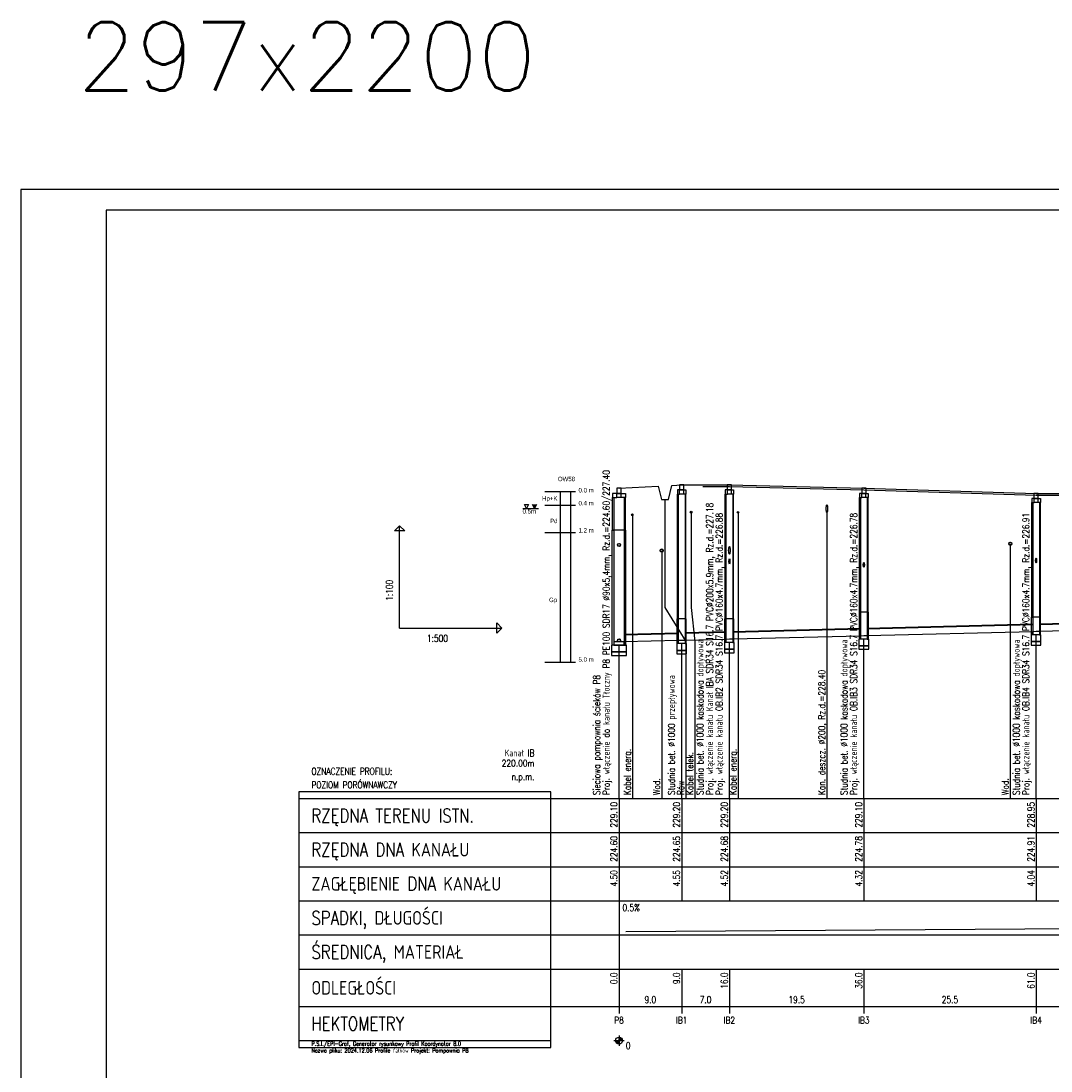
# Model space of a CAD drawing. Header units: metres. Extents: x -25 to 2175, y -3394 to -342.
# Tile 6 of 52: x -25 to 277, y -2373 to -2065. Entities that reach past the tile are written whole.
import ezdxf
from ezdxf.enums import TextEntityAlignment as Align

# ---------------------------------------------------------------- set-up
doc = ezdxf.new("R2010")
doc.units = ezdxf.units.M
doc.header["$LTSCALE"] = 0.2
doc.layers.get('0').update_dxf_attribs({"color": 8, "linetype": 'CONTINUOUS'})
for name, color, linetype in [('gleba', 20, 'CONTINUOUS'), ('Linie_tabeli', 7, 'CONTINUOUS'), ('Pomocnicza', 1, 'CONTINUOUS'), ('Pompownia_P8_Liczby', 7, 'CONTINUOUS'), ('Pompownia_P8_Linie_opisowe', 7, 'CONTINUOUS'), ('Pompownia_P8_Linie_tabeli', 7, 'CONTINUOUS'), ('Pompownia_P8_Odcinki', 7, 'CONTINUOUS'), ('Pompownia_P8_Opis_PZ', 7, 'CONTINUOUS'), ('Pompownia_P8_Opis_uzbr_n', 7, 'CONTINUOUS'), ('Pompownia_P8_Opis_wl', 7, 'CONTINUOUS'), ('Pompownia_P8_Teren_istn', 3, 'CONTINUOUS'), ('Pompownia_P8_Uzbr_nadz', 7, 'CONTINUOUS'), ('Pompownia_P8_Uzbr_podz', 7, 'CONTINUOUS'), ('Pompownia_P8_Wezly', 7, 'CONTINUOUS'), ('warstwa_nr_0', 8, 'CONTINUOUS')]:
    doc.layers.add(name, color=color, linetype=linetype)
doc.styles.get("Standard").update_dxf_attribs({"font": 'simplex.shx'})

msp = doc.modelspace()

# ---------------------------------------------------------------- hatches: boundary and pattern name
msp.add_hatch(color=256).paths.add_polyline_path([(126.54, -2206.84), (125.29, -2206.84), (125.92, -2208.06)])

# ---------------------------------------------------------------- linework, layer by layer
for p, q in [((123.56, -2208.06), (122.94, -2206.84)), ((124.18, -2206.84), (123.56, -2208.06)), ((125.92, -2208.06), (125.29, -2206.84)), ((126.54, -2206.84), (125.92, -2208.06))]:
    msp.add_line(p, q)
msp.add_lwpolyline([(122.94, -2206.84), (124.18, -2206.84)])
at = {"layer": 'Linie_tabeli'}
for p, q in [((128.99, -2203.06), (137.99, -2203.06)), ((122.53, -2208.06), (126.97, -2208.06)), ((122.53, -2208.06), (126.97, -2208.06)), ((122.69, -2208.06), (127.13, -2208.06)), ((128.99, -2207.06), (137.99, -2207.06)), ((128.99, -2215.06), (137.99, -2215.06)), ((128.99, -2253.06), (137.99, -2253.06))]:
    msp.add_line(p, q, dxfattribs=at)
msp.add_lwpolyline([(0.29, -2406.5), (2169.29, -2406.5), (2169.29, -2120.5), (0.29, -2120.5)], close=True, dxfattribs=at)
at = {"layer": 'Pomocnicza'}
for points in [[(133.43, -2203.06), (133.43, -2253.06)], [(136.43, -2203.06), (136.43, -2223.06)], [(136.43, -2203.06), (136.43, -2253.06)]]:
    msp.add_lwpolyline(points, dxfattribs=at)
at = {"layer": 'Pompownia_P8_Liczby'}
for p, q in [((149.21, -2364.1), (152.21, -2364.1)), ((149.71, -2364.17), (151.7, -2364.04)), ((149.72, -2364.24), (151.7, -2363.97)), ((149.73, -2364.31), (151.69, -2363.9)), ((149.75, -2364.38), (151.67, -2363.83)), ((149.77, -2364.45), (151.65, -2363.76)), ((149.79, -2364.51), (151.62, -2363.7)), ((149.82, -2364.57), (151.59, -2363.64)), ((149.86, -2364.63), (151.56, -2363.58)), ((149.9, -2364.69), (151.52, -2363.52)), ((149.94, -2364.75), (151.47, -2363.46)), ((149.99, -2364.8), (151.43, -2363.41)), ((150.04, -2364.85), (151.38, -2363.36)), ((150.09, -2364.89), (151.32, -2363.32)), ((150.15, -2364.93), (151.27, -2363.28)), ((150.21, -2364.97), (151.21, -2363.24)), ((150.27, -2365), (151.15, -2363.21)), ((150.33, -2365.03), (151.08, -2363.18)), ((150.4, -2365.06), (151.02, -2363.15)), ((150.47, -2365.08), (150.95, -2363.13)), ((150.53, -2365.09), (150.88, -2363.12)), ((150.6, -2365.1), (150.81, -2363.11)), ((150.67, -2365.1), (150.74, -2363.11)), ((150.71, -2362.6), (150.71, -2365.6))]:
    msp.add_line(p, q, dxfattribs=at)
msp.add_circle((150.71, -2364.1), 1, dxfattribs=at)
at = {"layer": 'Pompownia_P8_Linie_opisowe'}
for p, q in [((154.63, -2209.89), (154.63, -2293.1)), ((185.63, -2209.17), (185.63, -2293.1)), ((211.69, -2209.1), (211.69, -2293.1)), ((163.23, -2220.37), (163.23, -2293.1)), ((265.49, -2218.38), (265.49, -2293.1))]:
    msp.add_line(p, q, dxfattribs=at)
for points in [[(164.19, -2205.37), (164.19, -2237.02), (170.29, -2247.02), (170.29, -2293.1)], [(171.85, -2209.1), (171.85, -2237.02), (172.99, -2247.02), (172.99, -2293.1)]]:
    msp.add_lwpolyline(points, dxfattribs=at)
at = {"layer": 'Pompownia_P8_Linie_tabeli'}
for p, q in [((86.36, -2243.1), (86.36, -2213.1)), ((86.36, -2243.1), (116.36, -2243.1)), ((56.79, -2293.1), (150.71, -2293.1)), ((150.71, -2293.1), (1372.89, -2293.1)), ((150.71, -2293.1), (150.71, -2323.1)), ((150.71, -2293.1), (150.71, -2354.1)), ((169.09, -2293.1), (169.09, -2323.1)), ((183.09, -2293.1), (183.09, -2323.1)), ((222.53, -2293.1), (222.53, -2323.1)), ((273.05, -2293.1), (273.05, -2323.1)), ((56.79, -2303.1), (150.71, -2303.1)), ((150.71, -2303.1), (1372.89, -2303.1)), ((56.79, -2313.1), (150.71, -2313.1)), ((150.71, -2313.1), (1372.89, -2313.1)), ((56.79, -2323.1), (150.71, -2323.1)), ((150.71, -2323.1), (1372.89, -2323.1)), ((150.71, -2323.1), (150.71, -2333.1)), ((152.71, -2332.1), (1370.89, -2324.1)), ((56.79, -2333.1), (150.71, -2333.1)), ((150.71, -2333.1), (1372.89, -2333.1)), ((56.79, -2343.1), (150.71, -2343.1)), ((150.71, -2343.1), (1372.89, -2343.1)), ((150.71, -2343.1), (150.71, -2356.1)), ((169.09, -2343.1), (169.09, -2356.1)), ((183.09, -2343.1), (183.09, -2356.1)), ((222.53, -2343.1), (222.53, -2356.1)), ((273.05, -2343.1), (273.05, -2356.1)), ((56.79, -2354.1), (150.71, -2354.1)), ((150.71, -2354.1), (1372.89, -2354.1)), ((56.79, -2364.1), (130.71, -2364.1))]:
    msp.add_line(p, q, dxfattribs=at)
for points in [[(86.36, -2213.1), (87.86, -2214.6), (84.86, -2214.6)], [(116.36, -2243.1), (114.86, -2244.6), (114.86, -2241.6)], [(56.79, -2366.1), (130.71, -2366.1), (130.71, -2291.1), (56.79, -2291.1)]]:
    msp.add_lwpolyline(points, close=True, dxfattribs=at)
for points in [[(150.71, -2293.1), (150.71, -2248.1)], [(169.09, -2293.1), (169.09, -2247.67)], [(183.09, -2293.1), (183.09, -2247.32)], [(222.53, -2293.1), (222.53, -2246.33)], [(273.05, -2293.1), (273.05, -2245.07)]]:
    msp.add_lwpolyline(points, dxfattribs=at)
at = {"layer": 'Pompownia_P8_Odcinki'}
for points in [[(274.05, -2242.02), (289.24, -2241.64), (289.24, -2241.54), (274.05, -2241.92)], [(152.21, -2245.07), (168.09, -2244.67), (168.09, -2244.57), (152.21, -2244.97)], [(170.09, -2244.62), (182.09, -2244.32), (182.09, -2244.22), (170.09, -2244.52)], [(184.09, -2244.27), (221.53, -2243.33), (221.53, -2243.23), (184.09, -2244.17)], [(223.53, -2243.28), (272.05, -2242.07), (272.05, -2241.97), (223.53, -2243.18)], [(223.53, -2245.28), (272.05, -2244.07), (272.05, -2244.17), (223.53, -2245.38)], [(274.05, -2244.02), (289.24, -2243.64), (289.24, -2243.74), (274.05, -2244.12)], [(152.21, -2247.07), (168.09, -2246.67), (168.09, -2246.77), (152.21, -2247.17)], [(170.09, -2246.62), (182.09, -2246.32), (182.09, -2246.42), (170.09, -2246.72)], [(184.09, -2246.27), (221.53, -2245.33), (221.53, -2245.43), (184.09, -2246.37)]]:
    msp.add_lwpolyline(points, close=True, dxfattribs=at)
at = {"layer": 'Pompownia_P8_Opis_wl'}
for centre, radius in [((150.71, -2218.71), 0.45), ((150.71, -2218.71), 0.396), ((150.71, -2246.71), 0.45), ((150.71, -2246.71), 0.396)]:
    msp.add_circle(centre, radius, dxfattribs=at)
for centre, major_axis in [((183.09, -2220.3), (0, -1.1)), ((183.09, -2220.3), (0, -1)), ((183.09, -2223.54), (0, -0.8)), ((183.09, -2223.54), (0, -0.753)), ((273.05, -2223.29), (0, -0.8)), ((273.05, -2223.29), (0, -0.753)), ((222.53, -2224.56), (0, -0.8)), ((222.53, -2224.56), (0, -0.753))]:
    msp.add_ellipse(centre, major_axis=major_axis, ratio=0.2, dxfattribs=at)
at = {"layer": 'Pompownia_P8_Teren_istn'}
msp.add_lwpolyline([(150.71, -2202.1), (162.19, -2201.48), (163.19, -2205.37), (165.19, -2205.37), (166.19, -2201.26), (169.09, -2201.1), (183.09, -2201.1), (222.53, -2202.1), (273.05, -2203.6), (290.24, -2203.6), (335.17, -2205.1), (375.39, -2205.8), (402.99, -2207.1), (412.94, -2207.1), (452.08, -2208.1), (503.4, -2210.1), (527.96, -2209.6), (544.02, -2210.9), (558.33, -2210.7), (604.3, -2212.1)], dxfattribs=at)
at = {"layer": 'Pompownia_P8_Uzbr_nadz'}
msp.add_lwpolyline([(175.31, -2201.6), (183.09, -2201.6), (222.53, -2202.6), (273.05, -2204.1), (290.24, -2204.1), (335.17, -2205.6), (375.39, -2206.3), (402.99, -2207.6), (412.94, -2207.6), (452.08, -2208.6), (503.4, -2210.6), (527.96, -2210.1), (544.02, -2211.4), (558.33, -2211.2), (604.3, -2212.6)], dxfattribs=at)
at = {"layer": 'Pompownia_P8_Uzbr_podz'}
for centre, radius in [((154.63, -2209.89), 0.25), ((171.85, -2209.1), 0.25), ((185.63, -2209.17), 0.25), ((163.23, -2220.37), 0.472), ((163.23, -2220.37), 0.45), ((265.49, -2218.38), 0.472), ((265.49, -2218.38), 0.45)]:
    msp.add_circle(centre, radius, dxfattribs=at)
for major_axis in [(0, -1.1), (0, -1)]:
    msp.add_ellipse((211.69, -2208.1), major_axis=major_axis, ratio=0.2, dxfattribs=at)
at = {"layer": 'Pompownia_P8_Wezly'}
for p, q in [((151.31, -2203.6), (150.11, -2203.6)), ((151.31, -2204.8), (150.11, -2204.8)), ((169.69, -2202.6), (168.49, -2202.6)), ((169.69, -2203.8), (168.49, -2203.8)), ((183.69, -2202.6), (182.49, -2202.6)), ((183.69, -2203.8), (182.49, -2203.8)), ((223.13, -2203.6), (221.93, -2203.6)), ((223.13, -2204.8), (221.93, -2204.8)), ((273.65, -2205.1), (272.45, -2205.1)), ((273.65, -2206.3), (272.45, -2206.3)), ((152.33, -2214.4), (149.09, -2214.4)), ((223.65, -2238.4), (221.41, -2238.4)), ((170.21, -2240.4), (167.97, -2240.4)), ((184.21, -2240.4), (181.97, -2240.4)), ((274.17, -2239.9), (271.93, -2239.9))]:
    msp.add_line(p, q, dxfattribs=at)
for points in [[(168.46, -2202.6), (169.71, -2202.6), (169.71, -2201.1), (168.46, -2201.1)], [(182.47, -2202.6), (183.72, -2202.6), (183.72, -2201.1), (182.47, -2201.1)], [(150.11, -2203.6), (148.83, -2203.6), (148.83, -2204.8), (150.11, -2204.8)], [(149.21, -2214.4), (148.83, -2214.4), (148.83, -2204.8), (149.21, -2204.8)], [(150.08, -2203.6), (151.33, -2203.6), (151.33, -2202.1), (150.08, -2202.1)], [(151.31, -2203.6), (152.58, -2203.6), (152.58, -2204.8), (151.31, -2204.8)], [(152.21, -2214.4), (152.58, -2214.4), (152.58, -2204.8), (152.21, -2204.8)], [(168.49, -2202.6), (167.84, -2202.6), (167.84, -2203.8), (168.49, -2203.8)], [(168.09, -2240.4), (167.84, -2240.4), (167.84, -2203.8), (168.09, -2203.8)], [(169.69, -2202.6), (170.34, -2202.6), (170.34, -2203.8), (169.69, -2203.8)], [(170.09, -2240.4), (170.34, -2240.4), (170.34, -2203.8), (170.09, -2203.8)], [(182.49, -2202.6), (181.84, -2202.6), (181.84, -2203.8), (182.49, -2203.8)], [(182.09, -2240.4), (181.84, -2240.4), (181.84, -2203.8), (182.09, -2203.8)], [(183.69, -2202.6), (184.34, -2202.6), (184.34, -2203.8), (183.69, -2203.8)], [(184.09, -2240.4), (184.34, -2240.4), (184.34, -2203.8), (184.09, -2203.8)], [(221.93, -2203.6), (221.28, -2203.6), (221.28, -2204.8), (221.93, -2204.8)], [(221.53, -2238.4), (221.28, -2238.4), (221.28, -2204.8), (221.53, -2204.8)], [(221.91, -2203.6), (223.16, -2203.6), (223.16, -2202.1), (221.91, -2202.1)], [(223.13, -2203.6), (223.78, -2203.6), (223.78, -2204.8), (223.13, -2204.8)], [(223.53, -2238.4), (223.78, -2238.4), (223.78, -2204.8), (223.53, -2204.8)], [(272.42, -2205.1), (273.67, -2205.1), (273.67, -2203.6), (272.42, -2203.6)], [(272.45, -2205.1), (271.8, -2205.1), (271.8, -2206.3), (272.45, -2206.3)], [(272.05, -2239.9), (271.8, -2239.9), (271.8, -2206.3), (272.05, -2206.3)], [(273.65, -2205.1), (274.3, -2205.1), (274.3, -2206.3), (273.65, -2206.3)], [(274.05, -2239.9), (274.3, -2239.9), (274.3, -2206.3), (274.05, -2206.3)], [(149.21, -2248.1), (148.73, -2248.1), (148.73, -2214.4), (149.21, -2214.4)], [(152.21, -2248.1), (152.69, -2248.1), (152.69, -2214.4), (152.21, -2214.4)], [(221.53, -2246.33), (221.21, -2246.33), (221.21, -2238.4), (221.53, -2238.4)], [(223.53, -2246.33), (223.85, -2246.33), (223.85, -2238.4), (223.53, -2238.4)], [(168.09, -2247.67), (167.77, -2247.67), (167.77, -2240.4), (168.09, -2240.4)], [(170.09, -2247.67), (170.41, -2247.67), (170.41, -2240.4), (170.09, -2240.4)], [(182.09, -2247.32), (181.77, -2247.32), (181.77, -2240.4), (182.09, -2240.4)], [(184.09, -2247.32), (184.41, -2247.32), (184.41, -2240.4), (184.09, -2240.4)], [(272.05, -2245.07), (271.73, -2245.07), (271.73, -2239.9), (272.05, -2239.9)], [(274.05, -2245.07), (274.37, -2245.07), (274.37, -2239.9), (274.05, -2239.9)], [(273.05, -2245.07), (272.05, -2245.07), (272.05, -2244.07), (273.05, -2244.05), (274.05, -2244.02), (274.05, -2245.07)], [(148.55, -2250.1), (152.87, -2250.1), (152.87, -2248.1), (148.55, -2248.1)], [(149.21, -2248.1), (152.21, -2248.1), (152.21, -2247.1), (149.21, -2247.1)], [(167.65, -2249.67), (170.53, -2249.67), (170.53, -2247.67), (167.65, -2247.67)], [(169.09, -2247.67), (168.09, -2247.67), (168.09, -2246.67), (169.09, -2246.65), (170.09, -2246.62), (170.09, -2247.67)], [(181.65, -2249.32), (184.53, -2249.32), (184.53, -2247.32), (181.65, -2247.32)], [(183.09, -2247.32), (182.09, -2247.32), (182.09, -2246.32), (183.09, -2246.3), (184.09, -2246.27), (184.09, -2247.32)], [(221.09, -2248.33), (223.97, -2248.33), (223.97, -2246.33), (221.09, -2246.33)], [(222.53, -2246.33), (221.53, -2246.33), (221.53, -2245.33), (222.53, -2245.31), (223.53, -2245.28), (223.53, -2246.33)], [(271.61, -2247.07), (274.49, -2247.07), (274.49, -2245.07), (271.61, -2245.07)], [(271.61, -2248.07), (274.49, -2248.07), (274.49, -2247.07), (271.61, -2247.07)], [(148.55, -2251.1), (152.87, -2251.1), (152.87, -2250.1), (148.55, -2250.1)], [(167.65, -2250.67), (170.53, -2250.67), (170.53, -2249.67), (167.65, -2249.67)], [(181.65, -2250.32), (184.53, -2250.32), (184.53, -2249.32), (181.65, -2249.32)], [(221.09, -2249.33), (223.97, -2249.33), (223.97, -2248.33), (221.09, -2248.33)]]:
    msp.add_lwpolyline(points, close=True, dxfattribs=at)
at = {"layer": 'warstwa_nr_0'}
msp.add_lwpolyline([(-24.71, -2411.5), (2175.29, -2411.5), (2175.29, -2114.5), (-24.71, -2114.5)], close=True, dxfattribs=at)

# ---------------------------------------------------------------- texts
at = {"lineweight": 18, "insert": (-8.13, -2065.4), "char_height": 20, "width": 121.6463, "attachment_point": 1}
msp.add_mtext('297x2200', dxfattribs=at)
at = {"char_height": 1.3, "attachment_point": 1}
for s, insert, width in [('{\\fArial Narrow|b0|i0|c238|p0;\\POW58}', (132.77, -2196.55), 11.4659), ('{\\FArial Narrow|c0;0.0 m}', (138.83, -2202.03), 8.0951), ('{\\fArial Narrow|b0|i0|c0|p0;0.4 m}', (138.83, -2205.8), 8.0951), ('{\\fArial Narrow|b0|i0|c238|p0;0.5m}', (122.42, -2208.2), 5.2327), ('{\\fArial Narrow|b0|i0|c0|p0;1.2 m}', (138.83, -2213.78), 8.0951), ('{\\fArial Narrow|b0|i0|c0|p0;5.0 m}', (138.83, -2251.67), 8.0951)]:
    msp.add_mtext(s, dxfattribs=dict(at, insert=insert, width=width))
at = {"layer": 'gleba', "char_height": 1.3, "width": 11.5025, "attachment_point": 3}
for s, insert in [('{\\fArial Narrow|b0|i0|c238|p34;Hp+K}', (132.65, -2204.41)), ('{\\fArial Narrow|b0|i0|c238|p34;Pd}', (132.68, -2211.02)), ('{\\fArial Narrow|b0|i0|c238|p0;Gp}', (132.57, -2234.19))]:
    msp.add_mtext(s, dxfattribs=dict(at, insert=insert))
at = {"layer": 'Pompownia_P8_Liczby', "width": 0.8}
msp.add_text('1:100', height=2, rotation=90, dxfattribs=at).set_placement((84.36, -2235.1))
for s, p in [('1:500', (94.36, -2247.1)), ('0.5%', (151.71, -2326.1)), ('0', (152.71, -2366.6))]:
    msp.add_text(s, height=2, dxfattribs=at).set_placement(p)
for s, p in [('229.10', (150.21, -2294.1)), ('229.20', (168.59, -2294.1)), ('229.20', (182.59, -2294.1)), ('229.10', (222.03, -2294.1)), ('228.95', (272.55, -2294.1)), ('224.60', (150.21, -2304.1)), ('224.65', (168.59, -2304.1)), ('224.68', (182.59, -2304.1)), ('224.78', (222.03, -2304.1)), ('224.91', (272.55, -2304.1)), ('4.50', (150.21, -2314.1)), ('4.55', (168.59, -2314.1)), ('4.52', (182.59, -2314.1)), ('4.32', (222.03, -2314.1)), ('4.04', (272.55, -2314.1)), ('0.0', (150.21, -2344.1)), ('9.0', (168.59, -2344.1)), ('16.0', (182.59, -2344.1)), ('36.0', (222.03, -2344.1)), ('61.0', (272.55, -2344.1))]:
    msp.add_text(s, height=2, rotation=90, dxfattribs=at).set_placement(p, align=Align.RIGHT)
for s, p in [('9.0', (159.9, -2353.1)), ('7.0', (176.09, -2353.1)), ('19.5', (202.81, -2353.1)), ('25.5', (247.79, -2353.1)), ('P8', (150.71, -2359.1)), ('IB1', (169.09, -2359.1)), ('IB2', (183.09, -2359.1)), ('IB3', (222.53, -2359.1)), ('IB4', (273.05, -2359.1))]:
    msp.add_text(s, height=2, dxfattribs=at).set_placement(p, align=Align.CENTER)
at = {"layer": 'Pompownia_P8_Linie_tabeli', "width": 0.8}
for s, p in [('Kanał IB', (125.9, -2280.72)), ('220.00m', (125.9, -2283.72)), ('n.p.m.', (125.9, -2287.72))]:
    msp.add_text(s, height=2, dxfattribs=at).set_placement(p, align=Align.RIGHT)
for s, height, p in [('OZNACZENIE PROFILU:', 2, (60.48, -2286.1)), ('POZIOM PORÓWNAWCZY', 2, (60.48, -2290.1)), ('RZĘDNA TERENU ISTN.', 4, (60.48, -2300.1)), ('RZĘDNA DNA KANAŁU', 4, (60.48, -2310.1)), ('ZAGŁĘBIENIE DNA KANAŁU', 4, (60.48, -2320.1)), ('SPADKI, DŁUGOŚCI', 4, (60.48, -2330.1)), ('ŚREDNICA, MATERIAŁ', 4, (60.48, -2340.1)), ('ODLEGŁOŚCI', 4, (60.48, -2350.6)), ('HEKTOMETRY', 4, (60.48, -2361.1)), ('P.S.I./EPI-Graf, Generator rysunkowy Profil Koordynator 8.0', 1.2, (60.48, -2365.6)), ('Nazwa pliku: 2024.12.06 Profile fałków Projekt: Pompownia P8', 1.2, (60.48, -2367.6))]:
    msp.add_text(s, height=height, dxfattribs=at).set_placement(p)
at = {"layer": 'Pompownia_P8_Opis_PZ', "width": 0.8}
for s, p in [('Studnia bet. %%c1000 kaskadowa dopływowa', (175.49, -2292.1)), ('Studnia bet. %%c1000 kaskadowa dopływowa', (217.73, -2292.1)), ('Studnia bet. %%c1000 kaskadowa dopływowa', (268.25, -2292.1)), ('Sieciowa pompownia ścieków P8', (145.16, -2292.1)), ('Studnia bet. %%c1000 przepływowa', (167.09, -2292.1))]:
    msp.add_text(s, height=2, rotation=90, dxfattribs=at).set_placement(p)
at = {"layer": 'Pompownia_P8_Opis_uzbr_n', "width": 0.8}
for s, p in [('Kan. deszcz. %%C200, Rz.d.=228.40', (211.19, -2292.1)), ('Kabel energ.', (154.13, -2292.1)), ('Kabel telek.', (172.49, -2292.1)), ('Kabel energ.', (185.13, -2292.1)), ('Wod.', (162.73, -2292.1)), ('Rów', (169.79, -2292.1)), ('Wod.', (264.99, -2292.1))]:
    msp.add_text(s, height=2, rotation=90, dxfattribs=at).set_placement(p)
at = {"layer": 'Pompownia_P8_Opis_wl', "width": 0.8}
for s, p in [('Proj. włączenie do kanału Tłoczny P8 PE100 SDR17 %%C90x5,4mm, Rz.d.=224.60/227.40', (147.96, -2292.1)), ('Proj. włączenie kanału Kanał IBA SDR34 S16.7 PVC%%c200x5.9mm, Rz.d.=227.18', (178.29, -2292.1)), ('Proj. włączenie kanału OB.IB2 SDR34 S16.7 PVC%%c160x4.7mm, Rz.d.=226.88', (181.09, -2292.1)), ('Proj. włączenie kanału OB.IB3 SDR34 S16.7 PVC%%c160x4.7mm, Rz.d.=226.78', (220.53, -2292.1)), ('Proj. włączenie kanału OB.IB4 SDR34 S16.7 PVC%%c160x4.7mm, Rz.d.=226.91', (271.05, -2292.1))]:
    msp.add_text(s, height=2, rotation=90, dxfattribs=at).set_placement(p)

doc.saveas('drawing.dxf')
